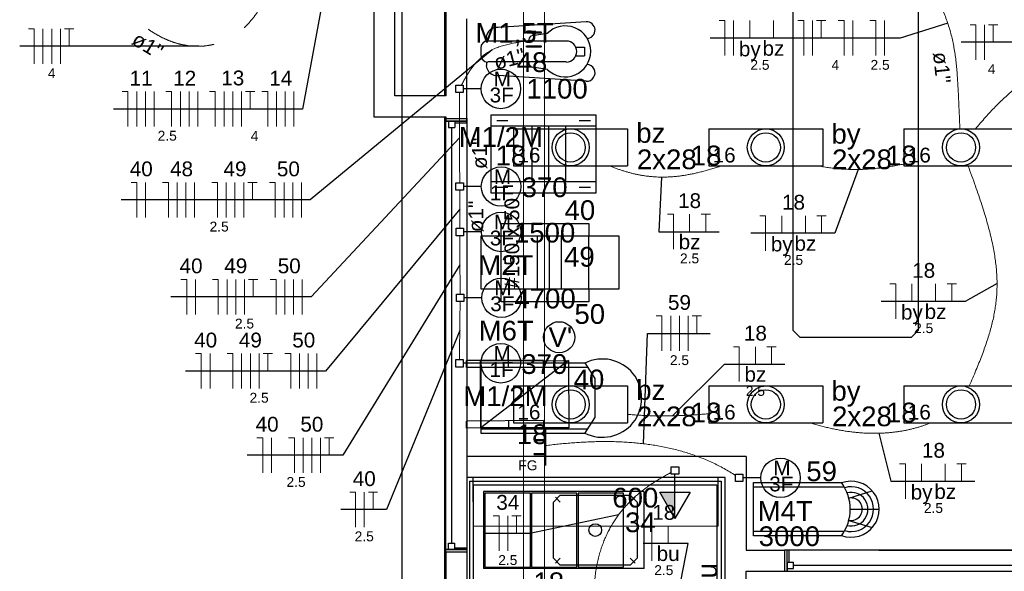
# Model space of a CAD drawing. Header units: millimetres. Extents: x 7 to 269, y 1 to 169.
# Tile 26 of 115: x 50.77 to 57.82, y 43.63 to 47.57. Entities that reach past the tile are written whole.
import ezdxf

# ---------------------------------------------------------------- set-up
doc = ezdxf.new("R2010")
doc.units = ezdxf.units.MM
doc.header["$MEASUREMENT"] = 0
doc.linetypes.add('Dashed', pattern=[0.75, 0.5, -0.25])
for name, color, linetype, lineweight in [('Eletroduto - Marco Polo', 6, 'Continuous', 9), ('Fiação - Marco Polo', 3, 'Continuous', 9), ('Layout - Marco Polo', 252, 'Continuous', 25), ('Layout-02 - Marco Polo', 243, 'Continuous', 50), ('Linha de Chamada - Marco Polo', 1, 'Continuous', 25), ('Luminárias - Marco Polo', 5, 'Continuous', 25), ('Textos - Marco Polo', 143, 'Continuous', 25), ('Tomadas - Marco Polo', 150, 'Continuous', 25)]:
    doc.layers.add(name, color=color, linetype=linetype, lineweight=lineweight)
doc.layers.add('Parede - Marco Polo', color=7, linetype='Continuous')
doc.styles.add('Arial', font='arial.ttf')

msp = doc.modelspace()

# ---------------------------------------------------------------- hatches: boundary and pattern name
at = {"layer": 'Tomadas - Marco Polo', "linetype": 'Continuous'}
msp.add_hatch(color=256, dxfattribs=at).paths.add_polyline_path([(55.459, 44.1923), (55.459, 44.0048), (55.3507, 44.1923)])

# ---------------------------------------------------------------- linework, layer by layer
at = {"layer": 'Eletroduto - Marco Polo', "linetype": 'Continuous'}
for p, q in [((54.3741, 47.4286), (54.374, 48.7034)), ((54.5241, 47.4286), (54.524, 48.7034)), ((54.374, 44.5144), (54.3741, 47.4286)), ((54.524, 44.5644), (54.5241, 47.4286)), ((54.374, 41.5573), (54.374, 44.5144)), ((54.524, 41.8585), (54.524, 44.4644))]:
    msp.add_line(p, q, dxfattribs=at)
for points in [[(56.8448, 48.3389), (56.9094, 48.2718), (56.9693, 48.2076), (57.0248, 48.1461), (57.0761, 48.0872), (57.1233, 48.0306), (57.1666, 47.9761), (57.2062, 47.9236), (57.2422, 47.8728), (57.2749, 47.8235), (57.3044, 47.7755), (57.3309, 47.7287), (57.3545, 47.6829), (57.3756, 47.6377), (57.3941, 47.5931), (57.4103, 47.5489), (57.4244, 47.5048), (57.4366, 47.4606), (57.447, 47.4161), (57.4558, 47.3712), (57.4632, 47.3256), (57.4694, 47.2792), (57.4745, 47.2317), (57.4787, 47.1829), (57.4822, 47.1327), (57.4852, 47.0808), (57.4879, 47.0271), (57.4904, 46.9713), (57.4929, 46.9132), (57.4955, 46.8527), (57.4985, 46.7895)], [(53.9301, 47.102), (53.9449, 47.1295), (53.9594, 47.1552), (53.9738, 47.1791), (53.9881, 47.2014), (54.0024, 47.222), (54.0166, 47.241), (54.0308, 47.2586), (54.045, 47.2748), (54.0594, 47.2896), (54.0738, 47.3032), (54.0884, 47.3157), (54.1032, 47.327), (54.1183, 47.3373), (54.1336, 47.3466), (54.1493, 47.3551), (54.1653, 47.3628), (54.1817, 47.3698), (54.1986, 47.3761), (54.2159, 47.3818), (54.2338, 47.3871), (54.2521, 47.3919), (54.2711, 47.3964), (54.2908, 47.4006), (54.311, 47.4045), (54.332, 47.4084), (54.3538, 47.4122), (54.3763, 47.4161), (54.3997, 47.42), (54.4239, 47.4242), (54.4491, 47.4286)], [(57.61, 46.7907), (57.646, 46.8333), (57.6815, 46.8737), (57.7166, 46.912), (57.7514, 46.9482), (57.7858, 46.9824), (57.8199, 47.0146), (57.8538, 47.0448), (57.8874, 47.0732), (57.9207, 47.0998), (57.9538, 47.1247), (57.9867, 47.1479), (58.0195, 47.1694), (58.0521, 47.1894), (58.0846, 47.2078), (58.117, 47.2248), (58.1493, 47.2404), (58.1816, 47.2547), (58.2138, 47.2677), (58.246, 47.2794), (58.2783, 47.29), (58.3106, 47.2994), (58.3429, 47.3079), (58.3754, 47.3153), (58.4079, 47.3217), (58.4406, 47.3273), (58.4735, 47.3321), (58.5065, 47.3361), (58.5398, 47.3394), (58.5733, 47.3421), (58.607, 47.3441)], [(53.9168, 47.0497), (53.9169, 47.0192), (53.9169, 46.9905), (53.917, 46.9636), (53.917, 46.9383), (53.9171, 46.9144), (53.9171, 46.8918), (53.9172, 46.8705), (53.9172, 46.8502), (53.9172, 46.8308), (53.9173, 46.8123), (53.9173, 46.7944), (53.9173, 46.777), (53.9174, 46.76), (53.9174, 46.7433), (53.9175, 46.7267), (53.9175, 46.7101), (53.9175, 46.6934), (53.9176, 46.6764), (53.9176, 46.659), (53.9176, 46.6411), (53.9177, 46.6226), (53.9177, 46.6032), (53.9177, 46.5829), (53.9178, 46.5616), (53.9178, 46.539), (53.9179, 46.5151), (53.9179, 46.4898), (53.918, 46.4629), (53.918, 46.4342), (53.9181, 46.4037)], [(55.7885, 46.5253), (55.7548, 46.5142), (55.722, 46.5039), (55.6899, 46.4945), (55.6585, 46.486), (55.6278, 46.4783), (55.5978, 46.4715), (55.5684, 46.4655), (55.5396, 46.4603), (55.5114, 46.4559), (55.4837, 46.4523), (55.4565, 46.4495), (55.4297, 46.4474), (55.4034, 46.4461), (55.3775, 46.4456), (55.3519, 46.4457), (55.3267, 46.4466), (55.3018, 46.4481), (55.2772, 46.4503), (55.2528, 46.4532), (55.2286, 46.4568), (55.2046, 46.461), (55.1808, 46.4658), (55.157, 46.4712), (55.1333, 46.4772), (55.1097, 46.4838), (55.0861, 46.491), (55.0624, 46.4987), (55.0388, 46.507), (55.015, 46.5158), (54.9911, 46.5252)], [(57.0987, 46.539), (57.0764, 46.5344), (57.0542, 46.5302), (57.0322, 46.5262), (57.0104, 46.5224), (56.9888, 46.519), (56.9673, 46.5159), (56.946, 46.513), (56.9248, 46.5104), (56.9038, 46.5081), (56.883, 46.5061), (56.8622, 46.5044), (56.8417, 46.5029), (56.8212, 46.5017), (56.8009, 46.5009), (56.7807, 46.5003), (56.7606, 46.4999), (56.7406, 46.4999), (56.7207, 46.5001), (56.7009, 46.5007), (56.6812, 46.5015), (56.6617, 46.5026), (56.6421, 46.5039), (56.6227, 46.5056), (56.6034, 46.5075), (56.5841, 46.5098), (56.5649, 46.5123), (56.5457, 46.5151), (56.5266, 46.5181), (56.5075, 46.5215), (56.4885, 46.5251)], [(57.5565, 46.5266), (57.5842, 46.452), (57.6098, 46.3808), (57.6334, 46.3127), (57.655, 46.2476), (57.6746, 46.1853), (57.6921, 46.1255), (57.7078, 46.0681), (57.7214, 46.0129), (57.7332, 45.9596), (57.743, 45.9082), (57.7509, 45.8583), (57.757, 45.8098), (57.7612, 45.7625), (57.7635, 45.7162), (57.7641, 45.6707), (57.7628, 45.6258), (57.7597, 45.5814), (57.7549, 45.5371), (57.7483, 45.4929), (57.74, 45.4485), (57.7299, 45.4037), (57.7182, 45.3584), (57.7048, 45.3123), (57.6897, 45.2653), (57.673, 45.2171), (57.6546, 45.1676), (57.6347, 45.1165), (57.6131, 45.0637), (57.59, 45.0089), (57.5653, 44.9521)], [(53.9182, 46.3511), (53.9182, 46.3387), (53.9182, 46.3269), (53.9182, 46.3159), (53.9182, 46.3054), (53.9182, 46.2955), (53.9182, 46.286), (53.9182, 46.2771), (53.9182, 46.2685), (53.9182, 46.2602), (53.9182, 46.2523), (53.9182, 46.2446), (53.9182, 46.2371), (53.9182, 46.2298), (53.9182, 46.2226), (53.9183, 46.2154), (53.9183, 46.2082), (53.9183, 46.201), (53.9183, 46.1937), (53.9183, 46.1862), (53.9183, 46.1785), (53.9183, 46.1706), (53.9183, 46.1623), (53.9183, 46.1537), (53.9183, 46.1448), (53.9183, 46.1353), (53.9183, 46.1254), (53.9183, 46.1149), (53.9183, 46.1039), (53.9183, 46.0921), (53.9183, 46.0797)], [(53.9185, 46.0267), (53.9187, 46.0073), (53.9188, 45.9889), (53.9189, 45.9717), (53.919, 45.9554), (53.9191, 45.94), (53.9192, 45.9254), (53.9193, 45.9116), (53.9194, 45.8985), (53.9195, 45.8859), (53.9195, 45.8738), (53.9196, 45.8621), (53.9197, 45.8507), (53.9198, 45.8396), (53.9198, 45.8287), (53.9199, 45.8178), (53.92, 45.8069), (53.92, 45.796), (53.9201, 45.7849), (53.9202, 45.7735), (53.9203, 45.7618), (53.9203, 45.7497), (53.9204, 45.7371), (53.9205, 45.724), (53.9206, 45.7102), (53.9207, 45.6956), (53.9208, 45.6802), (53.9209, 45.6639), (53.921, 45.6467), (53.9211, 45.6283), (53.9213, 45.6089)], [(53.9211, 45.5562), (53.9209, 45.5368), (53.9207, 45.5185), (53.9205, 45.5013), (53.9203, 45.4851), (53.9201, 45.4698), (53.92, 45.4553), (53.9198, 45.4416), (53.9196, 45.4285), (53.9195, 45.4159), (53.9194, 45.4039), (53.9192, 45.3923), (53.9191, 45.381), (53.919, 45.3699), (53.9188, 45.359), (53.9187, 45.3482), (53.9186, 45.3374), (53.9184, 45.3265), (53.9183, 45.3154), (53.9182, 45.3041), (53.918, 45.2925), (53.9179, 45.2805), (53.9178, 45.2679), (53.9176, 45.2548), (53.9174, 45.2411), (53.9173, 45.2266), (53.9171, 45.2113), (53.9169, 45.1951), (53.9167, 45.1779), (53.9165, 45.1596), (53.9163, 45.1402)], [(55.1207, 44.7489), (55.1421, 44.7471), (55.1634, 44.7455), (55.1845, 44.744), (55.2056, 44.7427), (55.2266, 44.7416), (55.2475, 44.7406), (55.2682, 44.7397), (55.2888, 44.7391), (55.3093, 44.7385), (55.3297, 44.7381), (55.3499, 44.7379), (55.37, 44.7378), (55.3899, 44.7378), (55.4097, 44.7379), (55.4293, 44.7381), (55.4488, 44.7385), (55.468, 44.739), (55.4872, 44.7396), (55.5061, 44.7403), (55.5248, 44.7411), (55.5434, 44.742), (55.5617, 44.7429), (55.5799, 44.744), (55.5978, 44.7452), (55.6155, 44.7464), (55.633, 44.7477), (55.6503, 44.7491), (55.6673, 44.7505), (55.6841, 44.752), (55.7007, 44.7536)], [(56.4314, 44.6873), (56.4665, 44.6767), (56.5013, 44.6669), (56.5356, 44.6581), (56.5695, 44.65), (56.603, 44.6429), (56.636, 44.6365), (56.6686, 44.631), (56.7007, 44.6262), (56.7324, 44.6222), (56.7637, 44.619), (56.7945, 44.6165), (56.8249, 44.6148), (56.8547, 44.6137), (56.8842, 44.6133), (56.9131, 44.6136), (56.9416, 44.6146), (56.9696, 44.6162), (56.9971, 44.6184), (57.0241, 44.6212), (57.0506, 44.6246), (57.0766, 44.6286), (57.1021, 44.6331), (57.1271, 44.6382), (57.1516, 44.6438), (57.1756, 44.6499), (57.1991, 44.6565), (57.222, 44.6635), (57.2444, 44.671), (57.2663, 44.679), (57.2876, 44.6873)], [(55.8922, 44.3121), (55.8513, 44.3376), (55.8099, 44.3613), (55.7679, 44.3835), (55.7255, 44.4041), (55.6826, 44.4232), (55.6393, 44.4407), (55.5955, 44.4569), (55.5514, 44.4716), (55.5069, 44.485), (55.462, 44.497), (55.4169, 44.5078), (55.3714, 44.5173), (55.3257, 44.5257), (55.2797, 44.5329), (55.2335, 44.539), (55.1871, 44.544), (55.1405, 44.548), (55.0938, 44.551), (55.047, 44.553), (55.0001, 44.5542), (54.9531, 44.5545), (54.906, 44.554), (54.8589, 44.5527), (54.8118, 44.5506), (54.7648, 44.5479), (54.7178, 44.5445), (54.6709, 44.5405), (54.624, 44.536), (54.5773, 44.5309), (54.5308, 44.5253)], [(54.8788, 43.4798), (54.8813, 43.5276), (54.8855, 43.5737), (54.8911, 43.6181), (54.8982, 43.661), (54.9068, 43.7022), (54.9168, 43.7419), (54.9281, 43.7802), (54.9406, 43.8169), (54.9544, 43.8523), (54.9693, 43.8862), (54.9854, 43.9188), (55.0025, 43.9501), (55.0207, 43.9802), (55.0398, 44.009), (55.0598, 44.0366), (55.0807, 44.063), (55.1023, 44.0884), (55.1247, 44.1126), (55.1478, 44.1358), (55.1716, 44.1581), (55.1959, 44.1793), (55.2207, 44.1996), (55.2461, 44.2191), (55.2718, 44.2377), (55.298, 44.2554), (55.3245, 44.2724), (55.3512, 44.2887), (55.3781, 44.3043), (55.4053, 44.3192), (55.4325, 44.3334)]]:
    msp.add_spline(points, degree=3, dxfattribs=at)
at = {"layer": 'Eletroduto - Marco Polo', "linetype": 'Dashed'}
msp.add_spline([(52.6024, 47.9517), (52.5845, 47.8796), (52.5631, 47.8123), (52.5384, 47.7498), (52.5105, 47.6922), (52.4797, 47.6395), (52.4462, 47.5916), (52.4102, 47.5486), (52.3718, 47.5104), (52.3313, 47.4771), (52.2889, 47.4488), (52.2447, 47.4253), (52.1991, 47.4068), (52.152, 47.3932), (52.1039, 47.3845), (52.0548, 47.3808), (52.005, 47.382), (51.9547, 47.3883), (51.904, 47.3994), (51.8532, 47.4156), (51.8024, 47.4368), (51.7519, 47.463), (51.7019, 47.4941), (51.6525, 47.5304), (51.604, 47.5716), (51.5566, 47.6179), (51.5104, 47.6693), (51.4657, 47.7257), (51.4226, 47.7872), (51.3814, 47.8538), (51.3422, 47.9255)], degree=3, dxfattribs=at)
at = {"layer": 'Fiação - Marco Polo'}
for p, q in [((50.8315, 47.5057), (50.8731, 47.5057)), ((50.8731, 47.2557), (50.8731, 47.5057)), ((50.9356, 47.2557), (50.9356, 47.5057)), ((50.9981, 47.2557), (50.9981, 47.5057)), ((51.0606, 47.2557), (51.0606, 47.5057)), ((51.0898, 47.5057), (51.1565, 47.5057)), ((51.1231, 47.3807), (51.1231, 47.5057)), ((55.7741, 47.564), (55.8158, 47.564)), ((55.8158, 47.314), (55.8158, 47.564)), ((55.8783, 47.314), (55.8783, 47.564)), ((55.9943, 47.439), (55.9943, 47.564)), ((56.1637, 47.439), (56.1637, 47.564)), ((56.3391, 47.564), (56.3808, 47.564)), ((56.3808, 47.314), (56.3808, 47.564)), ((56.4433, 47.314), (56.4433, 47.564)), ((56.4725, 47.564), (56.5391, 47.564)), ((56.5058, 47.439), (56.5058, 47.564)), ((56.6278, 47.564), (56.6694, 47.564)), ((56.6694, 47.314), (56.6694, 47.564)), ((56.7319, 47.314), (56.7319, 47.564)), ((56.8539, 47.564), (56.8956, 47.564)), ((56.8956, 47.314), (56.8956, 47.564)), ((56.9581, 47.314), (56.9581, 47.564)), ((57.5706, 47.5346), (57.6123, 47.5346)), ((57.6123, 47.2846), (57.6123, 47.5346)), ((57.6748, 47.2846), (57.6748, 47.5346)), ((57.7039, 47.5346), (57.7706, 47.5346)), ((57.7373, 47.4096), (57.7373, 47.5346)), ((51.5022, 47.0573), (51.5438, 47.0573)), ((51.5438, 46.8073), (51.5438, 47.0573)), ((51.6063, 46.8073), (51.6063, 47.0573)), ((51.6688, 46.8073), (51.6688, 47.0573)), ((51.7313, 46.8073), (51.7313, 47.0573)), ((51.8147, 47.0573), (51.8563, 47.0573)), ((51.8563, 46.8073), (51.8563, 47.0573)), ((51.9188, 46.8073), (51.9188, 47.0573)), ((51.9813, 46.8073), (51.9813, 47.0573)), ((52.0438, 46.8073), (52.0438, 47.0573)), ((52.1272, 47.0573), (52.1688, 47.0573)), ((52.1688, 46.8073), (52.1688, 47.0573)), ((52.2313, 46.8073), (52.2313, 47.0573)), ((52.2938, 46.8073), (52.2938, 47.0573)), ((52.3563, 46.8073), (52.3563, 47.0573)), ((52.3855, 47.0573), (52.4522, 47.0573)), ((52.4188, 46.9323), (52.4188, 47.0573)), ((52.5022, 47.0573), (52.5438, 47.0573)), ((52.5438, 46.8073), (52.5438, 47.0573)), ((52.6063, 46.8073), (52.6063, 47.0573)), ((52.6688, 46.8073), (52.6688, 47.0573)), ((52.7313, 46.8073), (52.7313, 47.0573)), ((51.5659, 46.4074), (51.6075, 46.4074)), ((51.6075, 46.1574), (51.6075, 46.4074)), ((51.67, 46.1574), (51.67, 46.4074)), ((51.792, 46.4074), (51.8336, 46.4074)), ((51.8336, 46.1574), (51.8336, 46.4074)), ((51.8961, 46.1574), (51.8961, 46.4074)), ((51.9586, 46.1574), (51.9586, 46.4074)), ((52.0211, 46.1574), (52.0211, 46.4074)), ((52.1431, 46.4074), (52.1848, 46.4074)), ((52.1848, 46.1574), (52.1848, 46.4074)), ((52.2473, 46.1574), (52.2473, 46.4074)), ((52.3098, 46.1574), (52.3098, 46.4074)), ((52.3723, 46.1574), (52.3723, 46.4074)), ((52.4014, 46.4074), (52.4681, 46.4074)), ((52.4348, 46.2824), (52.4348, 46.4074)), ((52.5567, 46.4074), (52.5984, 46.4074)), ((52.5984, 46.1574), (52.5984, 46.4074)), ((52.6609, 46.1574), (52.6609, 46.4074)), ((52.7234, 46.1574), (52.7234, 46.4074)), ((52.7859, 46.1574), (52.7859, 46.4074)), ((55.4058, 46.1801), (55.4474, 46.1801)), ((55.4474, 45.9301), (55.4474, 46.1801)), ((55.5634, 46.0551), (55.5634, 46.1801)), ((55.646, 46.1801), (55.7127, 46.1801)), ((55.6794, 46.0551), (55.6794, 46.1801)), ((56.0653, 46.169), (56.1069, 46.169)), ((56.1069, 45.919), (56.1069, 46.169)), ((56.2229, 46.044), (56.2229, 46.169)), ((56.3923, 46.044), (56.3923, 46.169)), ((56.475, 46.169), (56.5416, 46.169)), ((56.5083, 46.044), (56.5083, 46.169)), ((51.9228, 45.7138), (51.9644, 45.7138)), ((51.9644, 45.4638), (51.9644, 45.7138)), ((52.0269, 45.4638), (52.0269, 45.7138)), ((52.1489, 45.7138), (52.1906, 45.7138)), ((52.1906, 45.4638), (52.1906, 45.7138)), ((52.2531, 45.4638), (52.2531, 45.7138)), ((52.3156, 45.4638), (52.3156, 45.7138)), ((52.3781, 45.4638), (52.3781, 45.7138)), ((52.4072, 45.7138), (52.4739, 45.7138)), ((52.4406, 45.5888), (52.4406, 45.7138)), ((52.5625, 45.7138), (52.6042, 45.7138)), ((52.6042, 45.4638), (52.6042, 45.7138)), ((52.6667, 45.4638), (52.6667, 45.7138)), ((52.7292, 45.4638), (52.7292, 45.7138)), ((52.7917, 45.4638), (52.7917, 45.7138)), ((56.9969, 45.6816), (57.0385, 45.6816)), ((57.0385, 45.4316), (57.0385, 45.6816)), ((57.1545, 45.5566), (57.1545, 45.6816)), ((57.3239, 45.5566), (57.3239, 45.6816)), ((57.4066, 45.6816), (57.4732, 45.6816)), ((57.4399, 45.5566), (57.4399, 45.6816)), ((55.3242, 45.4526), (55.3659, 45.4526)), ((55.3659, 45.2026), (55.3659, 45.4526)), ((55.4284, 45.2026), (55.4284, 45.4526)), ((55.4909, 45.2026), (55.4909, 45.4526)), ((55.5534, 45.2026), (55.5534, 45.4526)), ((55.5826, 45.4526), (55.6492, 45.4526)), ((55.6159, 45.3276), (55.6159, 45.4526)), ((52.027, 45.1837), (52.0686, 45.1837)), ((52.0686, 44.9337), (52.0686, 45.1837)), ((52.1311, 44.9337), (52.1311, 45.1837)), ((52.2531, 45.1837), (52.2948, 45.1837)), ((52.2948, 44.9337), (52.2948, 45.1837)), ((52.3573, 44.9337), (52.3573, 45.1837)), ((52.4198, 44.9337), (52.4198, 45.1837)), ((52.4823, 44.9337), (52.4823, 45.1837)), ((52.5114, 45.1837), (52.5781, 45.1837)), ((52.5448, 45.0587), (52.5448, 45.1837)), ((52.6667, 45.1837), (52.7084, 45.1837)), ((52.7084, 44.9337), (52.7084, 45.1837)), ((52.7709, 44.9337), (52.7709, 45.1837)), ((52.8334, 44.9337), (52.8334, 45.1837)), ((52.8959, 44.9337), (52.8959, 45.1837)), ((55.8767, 45.2328), (55.9184, 45.2328)), ((55.9184, 44.9828), (55.9184, 45.2328)), ((56.0344, 45.1078), (56.0344, 45.2328)), ((56.117, 45.2328), (56.1837, 45.2328)), ((56.1503, 45.1078), (56.1503, 45.2328)), ((52.4671, 44.5814), (52.5088, 44.5814)), ((52.5088, 44.3314), (52.5088, 44.5814)), ((52.5713, 44.3314), (52.5713, 44.5814)), ((52.6932, 44.5814), (52.7349, 44.5814)), ((52.7349, 44.3314), (52.7349, 44.5814)), ((52.7974, 44.3314), (52.7974, 44.5814)), ((52.8599, 44.3314), (52.8599, 44.5814)), ((52.9224, 44.3314), (52.9224, 44.5814)), ((52.9515, 44.5814), (53.0182, 44.5814)), ((52.9849, 44.4564), (52.9849, 44.5814)), ((57.0665, 44.3951), (57.1082, 44.3951)), ((57.1082, 44.1451), (57.1082, 44.3951)), ((57.2241, 44.2701), (57.2241, 44.3951)), ((57.3936, 44.2701), (57.3936, 44.3951)), ((57.4762, 44.3951), (57.5429, 44.3951)), ((57.5095, 44.2701), (57.5095, 44.3951)), ((53.131, 44.1927), (53.1727, 44.1927)), ((53.1727, 43.9427), (53.1727, 44.1927)), ((53.2352, 43.9427), (53.2352, 44.1927)), ((53.2643, 44.1927), (53.331, 44.1927)), ((53.2977, 44.0677), (53.2977, 44.1927)), ((54.1584, 44.0229), (54.2001, 44.0229)), ((54.2001, 43.7729), (54.2001, 44.0229)), ((54.2626, 43.7729), (54.2626, 44.0229)), ((54.2918, 44.0229), (54.3584, 44.0229)), ((54.3251, 43.8979), (54.3251, 44.0229)), ((55.2942, 43.7008), (55.2942, 43.9508)), ((55.4102, 43.8258), (55.4102, 43.9508))]:
    msp.add_line(p, q, dxfattribs=at)
at = {"layer": 'Layout - Marco Polo'}
for p, q in [((53.5034, 80.2894), (53.5034, 36.6268)), ((54.8229, 47.5563), (54.1934, 47.5153)), ((54.1089, 47.4433), (54.1089, 47.4183)), ((54.4139, 47.4303), (54.4139, 47.4183)), ((54.5439, 47.4718), (54.4359, 47.4553)), ((54.0684, 47.3683), (54.0684, 47.3183)), ((54.6809, 47.4183), (54.1184, 47.4183)), ((54.7499, 47.3733), (54.8109, 47.3733)), ((54.8109, 47.3733), (54.8109, 47.3133)), ((54.7499, 47.3133), (54.8109, 47.3133)), ((54.1089, 47.2688), (54.1089, 47.2438)), ((54.6809, 47.2688), (54.1184, 47.2688)), ((54.4139, 47.2688), (54.4139, 47.2568)), ((54.5454, 47.2148), (54.4359, 47.2318)), ((54.8229, 47.1308), (54.1934, 47.1718)), ((53.9684, 46.8313), (53.9684, 46.8633)), ((54.1434, 46.3313), (54.1434, 46.8913)), ((54.1434, 46.8913), (54.8934, 46.8913)), ((54.8934, 46.8913), (54.8934, 46.3313)), ((53.8184, 43.7823), (53.8184, 46.8443)), ((53.8384, 46.8443), (53.8384, 46.7998)), ((53.8384, 46.7998), (53.8829, 46.7998)), ((53.8604, 46.7998), (53.8604, 43.8268)), ((53.8829, 46.8443), (53.8829, 46.7998)), ((53.8829, 46.8443), (53.8829, 46.8313)), ((53.9684, 46.8313), (53.8829, 46.8313)), ((53.9684, 46.8443), (53.9684, 43.7823)), ((54.1434, 46.8113), (54.8934, 46.8113)), ((54.1834, 46.8513), (54.2634, 46.8513)), ((54.4369, 46.4113), (54.4369, 46.8113)), ((54.5569, 46.4113), (54.5569, 46.8113)), ((54.6769, 46.4113), (54.6769, 46.8113)), ((54.7734, 46.8513), (54.8534, 46.8513)), ((54.8934, 46.4113), (54.1434, 46.4113)), ((54.2634, 46.3713), (54.1834, 46.3713)), ((54.8534, 46.3713), (54.7734, 46.3713)), ((54.8934, 46.3313), (54.1434, 46.3313)), ((54.2149, 46.1143), (54.8429, 46.1143)), ((54.2149, 46.0248), (54.2149, 46.1143)), ((54.8429, 46.1143), (54.8429, 46.0248)), ((54.0719, 46.0248), (55.0574, 46.0248)), ((54.0719, 45.6438), (54.0719, 46.0248)), ((54.4744, 45.6438), (54.4744, 46.0248)), ((54.5599, 45.6438), (54.5599, 46.0248)), ((54.6459, 45.6438), (54.6459, 46.0248)), ((55.0574, 46.0248), (55.0574, 45.6438)), ((55.0574, 45.6438), (54.0719, 45.6438)), ((54.2149, 45.5543), (54.2149, 45.6438)), ((54.8429, 45.6438), (54.8429, 45.5543)), ((54.8429, 45.5543), (54.2149, 45.5543)), ((54.0709, 44.6128), (54.0709, 45.1168)), ((54.0709, 45.1168), (54.8194, 45.1168)), ((54.8134, 45.1168), (54.8859, 45.0053)), ((54.0709, 45.0868), (54.8299, 45.0868)), ((54.8859, 45.0053), (54.8859, 44.7243)), ((54.8134, 44.6128), (54.8859, 44.7243)), ((54.8299, 44.6428), (54.0709, 44.6428)), ((54.8134, 44.6128), (54.0709, 44.6128)), ((53.9884, 44.2703), (55.7884, 44.2703)), ((53.9884, 44.2703), (53.9884, 43.5703)), ((55.7884, 44.2703), (55.7884, 43.5703)), ((56.0199, 43.8808), (56.0199, 44.2608)), ((56.0199, 44.2608), (56.6564, 44.2608)), ((54.0134, 44.2453), (55.7584, 44.2453)), ((54.0134, 44.2453), (54.0134, 43.5703)), ((55.2384, 44.1963), (54.0884, 44.1963)), ((54.0884, 44.1963), (54.0884, 43.6463)), ((55.2384, 43.6463), (55.2384, 44.1963)), ((55.7584, 44.2453), (55.7584, 43.5703)), ((56.0199, 44.2308), (56.6694, 44.2308)), ((56.7029, 44.1503), (56.8714, 44.2013)), ((54.6384, 44.1213), (54.6029, 44.1568)), ((55.1384, 44.1213), (55.1734, 44.1568)), ((56.7134, 44.0708), (56.9199, 44.0708)), ((56.7029, 43.9908), (56.8714, 43.9398)), ((56.6694, 43.9108), (56.0199, 43.9108)), ((56.6494, 43.8808), (56.0199, 43.8808)), ((53.8184, 43.7633), (53.8184, 43.7823)), ((53.8184, 43.7823), (53.9684, 43.7823)), ((53.9684, 43.7823), (53.8184, 43.7823)), ((53.8184, 43.7633), (53.8184, 43.1403)), ((53.9684, 43.7633), (53.8184, 43.7633)), ((53.8384, 43.8268), (53.8829, 43.8268)), ((53.8384, 43.7823), (53.8384, 43.8268)), ((53.8829, 43.7823), (53.8829, 43.8268)), ((53.8829, 43.7948), (53.8829, 43.7823)), ((53.8829, 43.7948), (53.9684, 43.7948)), ((53.9684, 43.7948), (53.9684, 43.7633)), ((53.9684, 43.7823), (53.9684, 43.7633)), ((53.9684, 43.7633), (53.9684, 43.1403)), ((58.0249, 43.7768), (56.2439, 43.7768)), ((56.2629, 43.6268), (56.2629, 43.7768)), ((56.2759, 43.6913), (56.2759, 43.7768)), ((54.6384, 43.7213), (54.6029, 43.6858)), ((55.1384, 43.7213), (55.1734, 43.6858)), ((55.2384, 43.6463), (54.0884, 43.6463)), ((56.2439, 43.6268), (58.0249, 43.6268)), ((56.2629, 43.6913), (56.3074, 43.6913)), ((56.2629, 43.6913), (56.2629, 43.6268)), ((56.2629, 43.6468), (56.3074, 43.6468)), ((56.3074, 43.6468), (56.3074, 43.6913)), ((57.9804, 43.6688), (56.3074, 43.6688))]:
    msp.add_line(p, q, dxfattribs=at)
at = {"layer": 'Layout - Marco Polo', "linetype": 'Continuous'}
for p, q in [((54.2149, 45.6438), (54.2149, 46.0248)), ((54.8429, 45.6438), (54.8429, 46.0248)), ((54.5174, 45.1338), (53.9674, 45.1338)), ((54.6964, 45.1333), (54.0684, 44.6518)), ((54.2674, 45.0838), (54.2674, 45.1338)), ((54.5174, 45.0843), (54.5174, 45.1338)), ((54.5174, 45.0843), (53.9674, 45.0838)), ((54.5179, 44.7038), (53.9679, 44.7013)), ((54.2679, 44.7028), (54.2684, 44.6528)), ((54.5179, 44.7038), (54.5184, 44.6538)), ((54.5684, 44.6528), (53.9684, 44.6513))]:
    msp.add_line(p, q, dxfattribs=at)
at = {"layer": 'Layout - Marco Polo'}
for points in [[(56.3014, 47.7508), (56.3014, 45.3508), (56.3514, 45.3008), (56.3514, 45.3008), (57.1514, 45.3008), (57.2014, 45.3508), (57.2014, 45.3508), (57.2014, 47.7508), (57.1514, 47.8008), (57.1514, 47.8008), (56.3514, 47.8008), (56.3014, 47.7508), (56.3014, 47.7508)], [(54.6384, 44.1713), (55.1384, 44.1713), (55.1884, 44.1213), (55.1884, 44.1213), (55.1884, 43.7213), (55.1384, 43.6713), (55.1384, 43.6713), (54.6384, 43.6713), (54.5884, 43.7213), (54.5884, 43.7213), (54.5884, 44.1213), (54.6384, 44.1713), (54.6384, 44.1713)]]:
    msp.add_lwpolyline(points, dxfattribs=at)
at = {"layer": 'Layout - Marco Polo', "linetype": 'Continuous'}
for points in [[(54.0664, 45.1318), (54.6964, 45.1333), (54.6984, 44.6533), (54.0684, 44.6518), (54.0664, 45.1338)], [(55.7649, 44.3003), (55.7659, 43.9503), (54.0159, 43.9468), (54.0149, 44.2968)]]:
    msp.add_lwpolyline(points, dxfattribs=at)
for points in [[(54.4239, 44.1863), (54.0989, 44.1863), (54.0989, 43.6563), (54.4239, 43.6563), (54.4239, 44.1863)], [(54.7569, 44.1863), (54.4319, 44.1863), (54.4319, 43.6563), (54.7569, 43.6563), (54.7569, 44.1863)], [(55.0904, 44.1863), (54.7654, 44.1863), (54.7654, 43.6563), (55.0904, 43.6563), (55.0904, 44.1863)]]:
    msp.add_lwpolyline(points, close=True, dxfattribs=at)
at = {"layer": 'Layout - Marco Polo'}
msp.add_circle((54.8884, 43.9213), 0.045, dxfattribs=at)
for centre, radius, start, end in [((54.1844, 47.4398), 0.0757, 83.0865, 177.097), ((54.6739, 47.3443), 0.1822, 225.115, 135.47), ((54.8269, 47.4963), 0.06, 273.907, 93.5999), ((54.4394, 47.4298), 0.0254, 98.4951, 178.966), ((54.1184, 47.3683), 0.05, 90, 180), ((54.6809, 47.3433), 0.075, 270, 90), ((54.1184, 47.3183), 0.05, 180, 270), ((54.1844, 47.2473), 0.0757, 182.903, 276.914), ((54.4394, 47.2573), 0.0254, 181.034, 261.505), ((54.8269, 47.1908), 0.06, 266.4, 86.7051), ((54.9404, 44.8648), 0.2801, 243.179, 116.821), ((56.3979, 44.0708), 0.3155, 322.968, 37.0319), ((56.7199, 44.0708), 0.2003, 249.828, 110.172), ((56.7199, 44.0708), 0.1603, 253.187, 106.813), ((56.7199, 44.0708), 0.1203, 256.081, 103.919), ((56.7199, 44.0708), 0.0803, 258.159, 101.841)]:
    msp.add_arc(centre, radius, start, end, dxfattribs=at)
at = {"layer": 'Layout-02 - Marco Polo'}
for p, q in [((54.3991, 47.4736), (54.3991, 47.4836)), ((54.3991, 47.4785), (54.4341, 47.4785)), ((54.4341, 47.4836), (54.4641, 47.4836)), ((54.4341, 47.4736), (54.4341, 47.4836)), ((54.4341, 47.4736), (54.4641, 47.4736)), ((54.4641, 47.4736), (54.4641, 47.4836)), ((54.4641, 47.4785), (54.4991, 47.4785)), ((54.4991, 47.4736), (54.4991, 47.4836)), ((54.3991, 47.3736), (54.3991, 47.3835)), ((54.4991, 47.3785), (54.3991, 47.3785)), ((54.4991, 47.3736), (54.4991, 47.3835)), ((54.531, 44.6464), (54.531, 44.5644)), ((54.531, 44.5644), (54.449, 44.5644)), ((54.531, 44.4644), (54.531, 44.5644)), ((54.449, 44.4644), (54.531, 44.4644)), ((54.531, 44.4644), (54.531, 44.3824))]:
    msp.add_line(p, q, dxfattribs=at)
at = {"layer": 'Linha de Chamada - Marco Polo'}
for p, q in [((53.0844, 48.4986), (52.7938, 46.9323)), ((57.4112, 47.5464), (57.0707, 47.439)), ((57.0707, 47.439), (55.7116, 47.439)), ((51.219, 47.3807), (50.769, 47.3807)), ((52.0502, 47.3807), (51.219, 47.3807)), ((58.076, 47.4096), (57.5081, 47.4096)), ((54.1504, 47.3557), (52.8484, 46.2824)), ((52.7938, 46.9323), (51.4397, 46.9323)), ((53.9175, 46.7267), (52.8542, 45.5888)), ((55.3617, 46.4455), (55.3433, 46.0551)), ((56.7702, 46.5001), (56.6041, 46.044)), ((52.8484, 46.2824), (51.4949, 46.2824)), ((53.9183, 46.2154), (52.9584, 45.0587)), ((55.3433, 46.0551), (55.7752, 46.0551)), ((56.6041, 46.044), (56.0028, 46.044)), ((53.9199, 45.8178), (53.0807, 44.4564)), ((57.7641, 45.6843), (57.5357, 45.5566)), ((52.8542, 45.5888), (51.8518, 45.5888)), ((57.5357, 45.5566), (56.9344, 45.5566)), ((53.9187, 45.3482), (53.3935, 44.0677)), ((55.2327, 44.5391), (55.2617, 45.3276)), ((55.2617, 45.3276), (55.7117, 45.3276)), ((55.4404, 44.7383), (55.8142, 45.1078)), ((55.8142, 45.1078), (56.2462, 45.1078)), ((52.9584, 45.0587), (51.956, 45.0587)), ((56.918, 44.6138), (57.004, 44.2701)), ((53.0807, 44.4564), (52.3962, 44.4564)), ((57.004, 44.2701), (57.6054, 44.2701)), ((53.3935, 44.0677), (53.0685, 44.0677)), ((55.0545, 44.0295), (54.4209, 43.8979)), ((54.4209, 43.8979), (54.0959, 43.8979)), ((55.5541, 43.8258), (55.2317, 43.8258)), ((55.5003, 43.5562), (55.5541, 43.8258))]:
    msp.add_line(p, q, dxfattribs=at)
msp.add_circle((54.6297, 45.3), 0.1116, dxfattribs=at)
at = {"layer": 'Luminárias - Marco Polo'}
for p, q in [((54.3039, 46.7903), (55.12, 46.7903)), ((54.3039, 46.7903), (54.3039, 46.5252)), ((55.12, 46.7903), (55.12, 46.5252)), ((55.701, 46.7903), (56.5171, 46.7903)), ((55.701, 46.7903), (55.701, 46.5252)), ((56.5171, 46.7903), (56.5171, 46.5252)), ((57.0981, 46.7903), (57.9142, 46.7903)), ((57.0981, 46.7903), (57.0981, 46.5252)), ((54.3039, 46.5252), (55.12, 46.5252)), ((55.701, 46.5252), (56.5171, 46.5252)), ((57.0981, 46.5252), (57.9142, 46.5252)), ((54.3039, 44.9522), (55.12, 44.9522)), ((54.3039, 44.9522), (54.3039, 44.6872)), ((55.12, 44.9522), (55.12, 44.6872)), ((55.701, 44.9522), (56.5171, 44.9522)), ((55.701, 44.9522), (55.701, 44.6872)), ((56.5171, 44.9522), (56.5171, 44.6872)), ((57.0981, 44.9522), (57.9142, 44.9522)), ((57.0981, 44.9522), (57.0981, 44.6872)), ((54.3039, 44.6872), (55.12, 44.6872)), ((55.701, 44.6872), (56.5171, 44.6872)), ((57.0981, 44.6872), (57.9142, 44.6872))]:
    msp.add_line(p, q, dxfattribs=at)
for centre, radius in [((54.712, 46.6578), 0.1325), ((54.712, 46.6578), 0.1046), ((56.1091, 46.6578), 0.1325), ((56.1091, 46.6578), 0.1046), ((57.5061, 46.6578), 0.1325), ((57.5061, 46.6578), 0.1046), ((54.712, 44.8197), 0.1325), ((54.712, 44.8197), 0.1046), ((56.1091, 44.8197), 0.1325), ((56.1091, 44.8197), 0.1046), ((57.5061, 44.8197), 0.1325), ((57.5061, 44.8197), 0.1046)]:
    msp.add_circle(centre, radius, dxfattribs=at)
at = {"layer": 'Parede - Marco Polo'}
for p, q in [((53.3034, 48.3768), (53.3034, 46.8768)), ((53.4534, 47.0268), (53.4534, 48.2268)), ((53.8099, 48.2268), (53.8099, 47.0268)), ((53.8184, 48.2268), (53.8184, 47.0268)), ((53.9684, 46.8633), (53.9684, 47.5768)), ((53.8184, 47.0268), (53.4534, 47.0268)), ((53.3034, 46.8768), (53.8184, 46.8768)), ((53.8099, 46.8768), (53.8099, 36.6018)), ((53.8184, 46.8768), (53.8184, 46.8633)), ((53.8184, 46.8633), (53.8184, 46.8443)), ((53.8184, 46.8633), (53.9684, 46.8633)), ((53.8184, 46.8443), (53.8184, 46.8633)), ((53.9684, 46.8633), (53.9684, 46.8443)), ((53.8829, 46.8443), (53.8184, 46.8443)), ((53.9684, 46.8443), (53.8184, 46.8443)), ((53.8184, 46.8443), (53.9684, 46.8443)), ((53.8384, 46.8443), (53.8829, 46.8443)), ((55.9684, 44.4468), (53.9684, 44.4468)), ((55.9684, 44.4468), (55.9684, 43.7768)), ((55.8184, 44.2968), (53.9684, 44.2968)), ((55.8184, 44.0468), (55.8184, 44.2968)), ((55.8184, 43.2968), (55.8184, 44.0518)), ((53.8829, 43.7823), (53.8184, 43.7823)), ((53.8184, 43.7633), (53.8184, 43.7823)), ((53.8384, 43.7823), (53.8829, 43.7823)), ((55.9684, 43.7768), (56.2439, 43.7768)), ((56.2759, 43.7768), (56.2439, 43.7768)), ((56.2439, 43.7768), (56.2439, 43.6268)), ((56.9184, 43.7768), (57.9684, 43.7768)), ((55.9684, 43.2968), (55.9684, 43.6268)), ((55.9684, 43.6268), (56.2439, 43.6268)), ((56.2439, 43.6268), (56.2629, 43.6268))]:
    msp.add_line(p, q, dxfattribs=at)
at = {"layer": 'Parede - Marco Polo', "linetype": 'Continuous'}
for p, q in [((53.9674, 45.0838), (53.9674, 45.1338)), ((53.9674, 44.6513), (53.9674, 44.7013))]:
    msp.add_line(p, q, dxfattribs=at)
at = {"layer": 'Tomadas - Marco Polo'}
for p, q in [((53.8902, 47.0493), (53.8902, 47.1023)), ((53.8902, 47.1023), (53.9433, 47.1023)), ((53.9433, 47.1023), (53.9433, 47.0493)), ((54.0718, 47.0757), (53.9433, 47.0757)), ((53.9433, 47.0493), (53.8902, 47.0493)), ((53.8916, 46.3511), (53.8916, 46.4042)), ((53.8916, 46.4042), (53.9447, 46.4042)), ((53.9447, 46.4042), (53.9447, 46.3511)), ((54.0732, 46.3777), (53.9447, 46.3777)), ((53.9447, 46.3511), (53.8916, 46.3511)), ((53.8918, 46.0266), (53.8918, 46.0797)), ((53.8918, 46.0797), (53.9449, 46.0797)), ((53.9449, 46.0266), (53.8918, 46.0266)), ((53.9449, 46.0797), (53.9449, 46.0266)), ((54.0734, 46.0532), (53.9449, 46.0532)), ((53.8949, 45.556), (53.8949, 45.609)), ((53.8949, 45.609), (53.948, 45.609)), ((53.948, 45.609), (53.948, 45.556)), ((53.948, 45.556), (53.8949, 45.556)), ((54.0765, 45.5825), (53.948, 45.5825)), ((53.8894, 45.0874), (53.8894, 45.1405)), ((53.8894, 45.1405), (53.9425, 45.1405)), ((53.9425, 45.1405), (53.9425, 45.0874)), ((54.071, 45.114), (53.9425, 45.114)), ((53.9425, 45.0874), (53.8894, 45.0874)), ((55.4324, 44.3733), (55.4855, 44.3733)), ((55.4324, 44.3203), (55.4324, 44.3733)), ((55.4855, 44.3733), (55.4855, 44.3203)), ((55.4855, 44.3203), (55.4324, 44.3203)), ((55.459, 44.1923), (55.459, 44.3203)), ((55.8918, 44.2683), (55.8918, 44.3213)), ((55.8918, 44.3213), (55.9449, 44.3213)), ((55.9449, 44.2683), (55.8918, 44.2683)), ((55.9449, 44.3213), (55.9449, 44.2683)), ((56.0734, 44.2948), (55.9449, 44.2948)), ((55.459, 44.0048), (55.3507, 44.1923)), ((55.3507, 44.1923), (55.5672, 44.1923)), ((55.459, 44.0048), (55.459, 44.1923)), ((55.5672, 44.1923), (55.459, 44.0048))]:
    msp.add_line(p, q, dxfattribs=at)
for centre in [(54.2128, 47.0757), (54.2142, 46.3777), (54.2144, 46.0532), (54.2175, 45.5825), (54.212, 45.114), (56.2144, 44.2948)]:
    msp.add_circle(centre, 0.1412, dxfattribs=at)

# ---------------------------------------------------------------- texts
at = {"layer": 'Fiação - Marco Polo', "attachment_point": 8, "line_spacing_factor": 0.798, "style": 'Arial'}
for s, insert, char_height, width in [('bz', (56.1635, 47.3118), 0.1059, 0.25416), ('by', (55.9945, 47.2769), 0.1059, 0.25416), ('2.5', (56.067, 47.2117), 0.0706, 0.25416), ('4', (56.607, 47.2117), 0.0706, 0.08472), ('2.5', (56.927, 47.2117), 0.0706, 0.25416), ('4', (50.998, 47.1532), 0.0706, 0.08472), ('11', (51.6375, 47.0998), 0.1059, 0.25416), ('12', (51.95, 47.0998), 0.1059, 0.25416), ('13', (52.294, 47.0998), 0.1059, 0.25416), ('14', (52.6375, 47.0998), 0.1059, 0.25416), ('4', (57.7255, 47.1822), 0.0706, 0.08472), ('2.5', (51.825, 46.7047), 0.0706, 0.25416), ('4', (52.45, 46.7047), 0.0706, 0.08472), ('40', (51.639, 46.4498), 0.1059, 0.25416), ('48', (51.9275, 46.4498), 0.1059, 0.25416), ('49', (52.31, 46.4498), 0.1059, 0.25416), ('50', (52.692, 46.4498), 0.1059, 0.25416), ('18', (55.5635, 46.2223), 0.1059, 0.25416), ('18', (56.3075, 46.2113), 0.1059, 0.25416), ('2.5', (52.1965, 46.0552), 0.0706, 0.25416), ('bz', (55.5635, 45.9278), 0.1059, 0.25416), ('by', (56.223, 45.8819), 0.1059, 0.25416), ('bz', (56.3925, 45.9168), 0.1059, 0.25416), ('40', (51.9955, 45.7563), 0.1059, 0.25416), ('49', (52.3155, 45.7563), 0.1059, 0.25416), ('50', (52.698, 45.7563), 0.1059, 0.25416), ('2.5', (55.5635, 45.8277), 0.0706, 0.25416), ('2.5', (56.3075, 45.8167), 0.0706, 0.25416), ('18', (57.239, 45.7238), 0.1059, 0.25416), ('59', (55.491, 45.4948), 0.1059, 0.25416), ('by', (57.1545, 45.3944), 0.1059, 0.25416), ('bz', (57.324, 45.4293), 0.1059, 0.25416), ('2.5', (52.378, 45.3617), 0.0706, 0.25416), ('18', (56.0345, 45.2753), 0.1059, 0.25416), ('2.5', (57.239, 45.3292), 0.0706, 0.25416), ('40', (52.1, 45.2258), 0.1059, 0.25416), ('49', (52.42, 45.2258), 0.1059, 0.25416), ('50', (52.802, 45.2258), 0.1059, 0.25416), ('2.5', (55.491, 45.1002), 0.0706, 0.25416), ('bz', (56.0345, 44.9808), 0.1059, 0.25416), ('2.5', (56.0345, 44.8802), 0.0706, 0.25416), ('2.5', (52.4825, 44.8312), 0.0706, 0.25416), ('40', (52.54, 44.6238), 0.1059, 0.25416), ('50', (52.86, 44.6238), 0.1059, 0.25416), ('18', (57.309, 44.4373), 0.1059, 0.25416), ('40', (53.235, 44.2348), 0.1059, 0.25416), ('2.5', (52.747, 44.2292), 0.0706, 0.25416), ('by', (57.224, 44.1079), 0.1059, 0.25416), ('bz', (57.3935, 44.1428), 0.1059, 0.25416), ('34', (54.2625, 44.0653), 0.1059, 0.25416), ('18', (55.379, 43.9933), 0.1059, 0.25416), ('2.5', (57.309, 44.0427), 0.0706, 0.25416), ('2.5', (53.235, 43.8402), 0.0706, 0.25416), ('bu', (55.41, 43.6988), 0.1059, 0.25416), ('2.5', (54.2625, 43.6707), 0.0706, 0.25416), ('2.5', (55.379, 43.5987), 0.0706, 0.25416)]:
    msp.add_mtext(s, dxfattribs=dict(at, insert=insert, char_height=char_height, width=width))
at = {"layer": 'Linha de Chamada - Marco Polo', "insert": (54.6385, 45.2311), "char_height": 0.1412, "width": 0.50832, "attachment_point": 8, "line_spacing_factor": 0.798, "style": 'Arial'}
msp.add_mtext("V'", dxfattribs=at)
at = {"layer": 'Luminárias - Marco Polo', "char_height": 0.1059, "width": 0.25416, "attachment_point": 7, "line_spacing_factor": 0.798, "style": 'Arial'}
for insert in [(54.3315, 46.5483), (55.7285, 46.5483), (57.1255, 46.5483), (54.3315, 44.7103), (55.7285, 44.7103), (57.1255, 44.7103)]:
    msp.add_mtext('16', dxfattribs=dict(at, insert=insert))
at = {"layer": 'Textos - Marco Polo', "line_spacing_factor": 0.798, "style": 'Arial'}
for s, insert, char_height, width, attachment_point in [('M1,5T', (54.31, 47.3795), 0.1412, 0.8472, 8), ('48', (54.4355, 47.1945), 0.1412, 0.33888, 8), ('1100', (54.615, 47.0045), 0.1412, 0.67776, 8), ('bz', (55.182, 46.6885), 0.1412, 0.33888, 7), ('M1/2M', (54.212, 46.6595), 0.1412, 0.8472, 8), ('by', (56.579, 46.6419), 0.1412, 0.33888, 7), ('18', (54.175, 46.5275), 0.1412, 0.33888, 7), ('2x28', (55.1865, 46.5), 0.1412, 0.67776, 7), ('18', (55.572, 46.5275), 0.1412, 0.33888, 7), ('2x28', (56.5835, 46.5), 0.1412, 0.67776, 7), ('18', (56.969, 46.5275), 0.1412, 0.33888, 7), ('370', (54.526, 46.3), 0.1412, 0.50832, 8), ('40', (54.7785, 46.1365), 0.1412, 0.33888, 8), ('1500', (54.526, 45.9755), 0.1412, 0.67776, 8), ('49', (54.775, 45.803), 0.1412, 0.33888, 8), ('M2T', (54.248, 45.7455), 0.1412, 0.50832, 8), ('4700', (54.529, 45.5045), 0.1412, 0.67776, 8), ('50', (54.849, 45.394), 0.1412, 0.33888, 8), ('M6T', (54.251, 45.275), 0.1412, 0.50832, 8), ('370', (54.5235, 45.036), 0.1412, 0.50832, 8), ('40', (54.8435, 44.9255), 0.1412, 0.33888, 8), ('bz', (55.182, 44.8505), 0.1412, 0.33888, 7), ('M1/2M', (54.2455, 44.8065), 0.1412, 0.8472, 8), ('by', (56.579, 44.8039), 0.1412, 0.33888, 7), ('2x28', (55.1865, 44.662), 0.1412, 0.67776, 7), ('18', (55.572, 44.6895), 0.1412, 0.33888, 7), ('2x28', (56.5835, 44.662), 0.1412, 0.67776, 7), ('18', (56.969, 44.6895), 0.1412, 0.33888, 7), ('18', (54.327, 44.5345), 0.1412, 0.33888, 7), ('FG', (54.4065, 44.3482), 0.0706, 0.16944, 8), ('59', (56.5085, 44.2695), 0.1412, 0.33888, 8), ('600', (55.175, 44.0805), 0.1412, 0.50832, 8), ('M4T', (56.248, 43.987), 0.1412, 0.50832, 8), ('34', (55.2115, 43.9045), 0.1412, 0.33888, 8), ('3000', (56.2775, 43.805), 0.1412, 0.67776, 8), ('18', (54.4461, 43.4755), 0.1412, 0.33888, 7)]:
    msp.add_mtext(s, dxfattribs=dict(at, insert=insert, char_height=char_height, width=width, attachment_point=attachment_point))
at = {"layer": 'Textos - Marco Polo', "attachment_point": 8, "line_spacing_factor": 0.798, "style": 'Arial'}
for s, insert, char_height, width, rotation in [('ø1"', (51.657, 47.3409), 0.1059, 0.38124, 329.01528), ('ø1"', (54.2877, 47.2362), 0.1059, 0.38124, 14.63334), ('ø1"', (57.3143, 47.2229), 0.1059, 0.38124, 275.82104), ('ø1"', (54.1156, 46.6154), 0.1059, 0.38124, 90.00021), ('ø1"', (54.0891, 46.1639), 0.1059, 0.38124, 90.00021), ('#150 x 50', (54.3461, 45.9714), 0.1059, 1.14372, 90.00021), ('bu', (55.7614, 43.5754), 0.1412, 0.33888, 90.00021)]:
    msp.add_mtext(s, dxfattribs=dict(at, insert=insert, char_height=char_height, width=width, rotation=rotation))
at = {"layer": 'Tomadas - Marco Polo', "char_height": 0.1059, "attachment_point": 7, "line_spacing_factor": 0.798, "style": 'Arial'}
for s, insert, width in [('M', (54.1615, 47.0938), 0.12708), ('3F', (54.1325, 46.9778), 0.25416), ('M', (54.163, 46.3958), 0.12708), ('1F', (54.134, 46.2798), 0.25416), ('M', (54.163, 46.0713), 0.12708), ('3F', (54.134, 45.9553), 0.25416), ('M', (54.166, 45.6003), 0.12708), ('3F', (54.137, 45.4848), 0.25416), ('M', (54.1605, 45.1318), 0.12708), ('1F', (54.1315, 45.0163), 0.25416), ('M', (56.163, 44.3128), 0.12708), ('3F', (56.134, 44.1968), 0.25416)]:
    msp.add_mtext(s, dxfattribs=dict(at, insert=insert, width=width))

doc.saveas('drawing.dxf')
